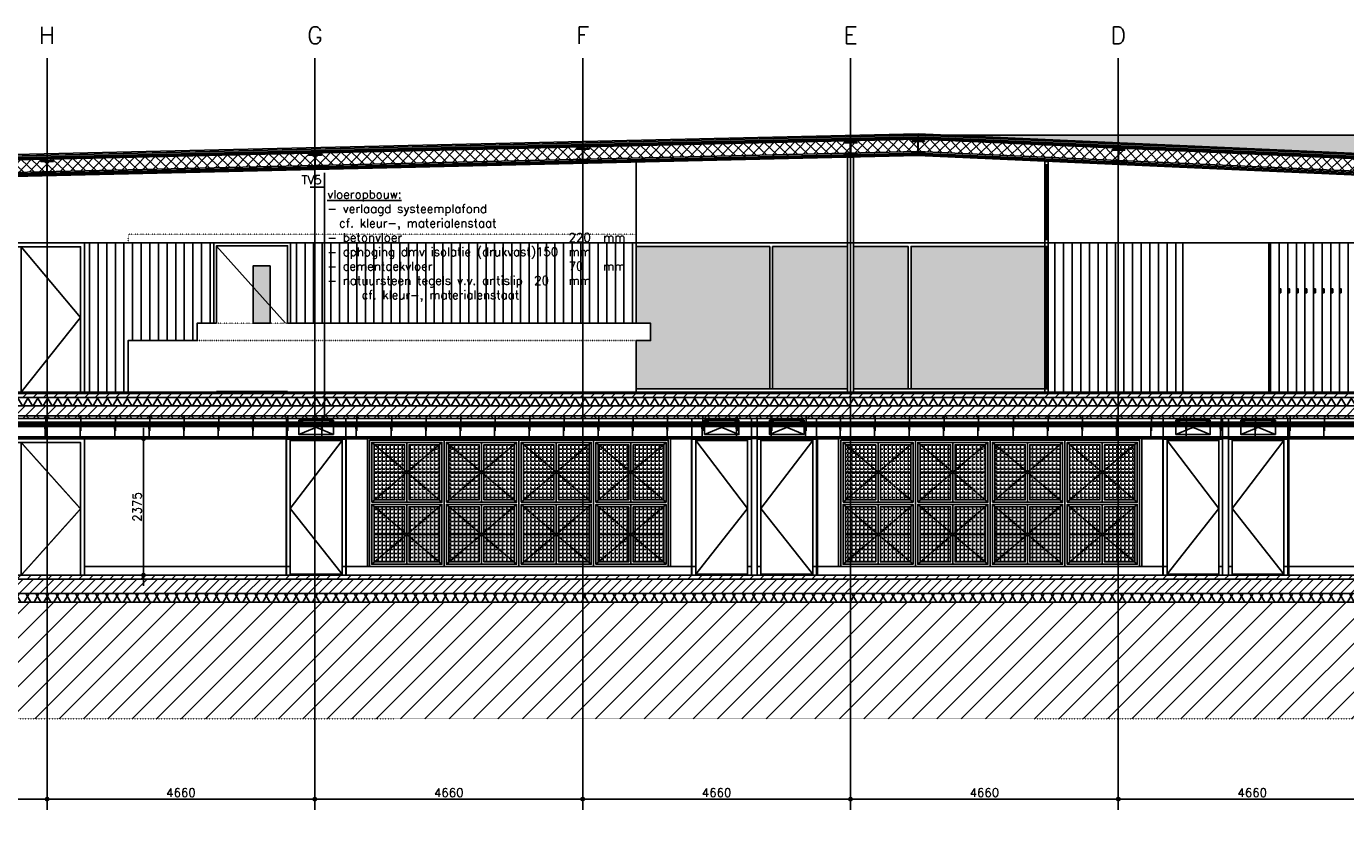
# Model space of a CAD drawing. Header units: millimetres. Extents: x -196137 to 115258, y -76805 to 9942.
# Tile 7 of 56: x -17298 to 5657, y -74082 to -60252. Entities that reach past the tile are written whole.
import ezdxf
from ezdxf.lldxf.tags import DXFTag

# ---------------------------------------------------------------- set-up
doc = ezdxf.new("R2010")
doc.units = ezdxf.units.MM
doc.header["$LTSCALE"] = 0.5
doc.header["$PDMODE"] = 3
doc.header["$PDSIZE"] = 100
for name, pattern in [('ACAD_ISO07W100', [3, 0, -3]), ('CENTER2', [28.575, 19.05, -3.175, 3.175, -3.175]), ('HIDDEN2', [4.7625, 3.175, -1.5875])]:
    doc.linetypes.add(name, pattern=pattern)
for name, color, linetype in [('arc. 250', 250, 'Continuous'), ('arc. 253', 253, 'Continuous'), ('arc. 254', 254, 'Continuous'), ('arc. 9', 9, 'Continuous'), ('arc. maaiveld', 12, 'Continuous'), ('brandscheidingen', 250, 'Continuous'), ('inrichting los', 7, 'ACAD_ISO07W100'), ('inrichting terrein', 7, 'ACAD_ISO07W100'), ('maat 1.5mm', 210, 'Continuous'), ('pen 0.05mm', 7, 'Continuous'), ('pen 0.10mm', 6, 'Continuous'), ('pen 0.15mm', 1, 'Continuous'), ('pen 0.20mm', 2, 'Continuous'), ('pen 0.30mm', 3, 'Continuous'), ('stramien', 9, 'CENTER2'), ('tekst 1.5mm', 210, 'Continuous'), ('tekst 3.0mm', 200, 'Continuous'), ('tekstblocks', 6, 'Continuous')]:
    doc.layers.add(name, color=color, linetype=linetype)
doc.layers.add('hulplijn', color=140, linetype='Continuous', plot=False)
doc.styles.add('1.5mm tekst', font='romans.shx', dxfattribs={"height": 1.5})
doc.styles.add('3.0mm tekst', font='romans.shx', dxfattribs={"height": 3})
doc.styles.get("Standard").update_dxf_attribs({"font": 'arial.ttf'})
tags = doc.linetypes.add('WBDBO30', pattern='A,12.7,-5.08,["30",Standard,S=3,R=0,X=-2.54,Y=-1.27],-6.35', length=24.13).pattern_tags.tags
tags[6] = DXFTag(74, 10)
doc.dimstyles.new('1.5mm maat', dxfattribs={"dimscale": 0, "dimtxt": 1.5, "dimasz": 0.75, "dimexe": 1.25, "dimexo": 0.625, "dimgap": 0.375, "dimtad": 1, "dimdec": 0, "dimtxsty": '1.5mm tekst', "dimblk": 'dot maatlijn-GVA', "dimcen": 2.5, "dimse1": 1, "dimse2": 1, "dimclrd": 7, "dimclrt": 256, "dimadec": 0, "dimazin": 0, "dimtfac": 1, "dimtdec": 0, "dimtmove": 0, "dimatfit": 3, "dimfxl": 1, "dimarcsym": 0})
pattern_1 = [(45, (-1501.06, -25000), (-89.80256, 89.80256), [])]
pattern_2 = [(0, (0, 0), (0, 69.85), [50.8, -19.05]), (90, (0, 0), (-69.85, 4e-15), [50.8, -19.05])]
pattern_3 = [(90, (0, 0), (-150, 9e-15), [])]

# ---------------------------------------------------------------- blocks, each defined once
blk = doc.blocks.new('*U230')
at = {"layer": 'arc. 9'}
h = blk.add_hatch(dxfattribs=at)
h.set_pattern_fill('_USER', color=256, scale=149.952496, angle=59.9971, style=0, pattern_type=0)
h.set_pattern_definition([(59.9971, (33810.48, 149.97), (-129.8589, 74.9828), [])])
h.paths.add_polyline_path([(0, 0), (0, 150), (34489, 150), (34489, 0)])
h = blk.add_hatch(dxfattribs=at)
h.set_pattern_fill('_USER', color=256, scale=149.952496, angle=119.9971, style=0, pattern_type=0)
h.set_pattern_definition([(119.9971, (33810.48, 149.97), (-129.86644, -74.9697), [])])
h.paths.add_polyline_path([(0, 0), (0, 150), (34489, 150), (34489, 0)])
at = {"layer": 'pen 0.10mm'}
blk.add_lwpolyline([(0, 0), (0, 150), (34489, 150), (34489, 0)], close=True, dxfattribs=at)
blk = doc.blocks.new('*U184')
at = {"layer": 'arc. 9'}
h = blk.add_hatch(color=256, dxfattribs=at)
edge = h.paths.add_edge_path()
edge.add_line((-110, 0), (-110, -11))
edge.add_line((-110, -11), (-21.5, -11))
edge.add_arc((-21.5, -29), 18, 0, 90, ccw=False)
edge.add_line((-3.5, -29), (-3.5, -181))
edge.add_arc((-21.5, -181), 18, -90, 0, ccw=False)
edge.add_line((-21.5, -199), (-110, -199))
edge.add_line((-110, -199), (-110, -210))
edge.add_line((-110, -210), (110, -210))
edge.add_line((110, -210), (110, -199))
edge.add_line((110, -199), (21.5, -199))
edge.add_arc((21.5, -181), 18, 180, 270, ccw=False)
edge.add_line((3.5, -181), (3.5, -29))
edge.add_arc((21.5, -29), 18, 90, 180, ccw=False)
edge.add_line((21.5, -11), (110, -11))
edge.add_line((110, -11), (110, 0))
edge.add_line((110, 0), (-110, 0))
at = {"layer": 'pen 0.20mm'}
blk.add_lwpolyline([(-110, 0), (-110, -11), (-21.5, -11, -0.4142136), (-3.5, -29), (-3.5, -181, -0.4142136), (-21.5, -199), (-110, -199), (-110, -210), (110, -210), (110, -199), (21.5, -199, -0.4142136), (3.5, -181), (3.5, -29, -0.4142136), (21.5, -11), (110, -11), (110, 0)], format="xyb", close=True, dxfattribs=at)
blk = doc.blocks.new('*U456')
at = {"layer": 'pen 0.05mm'}
for p, q in [((217, 2446), (817, 2696)), ((217, 2696), (817, 2446))]:
    blk.add_line(p, q, dxfattribs=at)
for points in [[(0, 2725), (1034, 2725), (1034, 2367), (0, 2367)], [(217, 2446), (817, 2446), (817, 2696), (217, 2696)], [(0, 2367), (67, 2367), (67, 0), (0, 0)], [(67, 2347), (967, 2347), (967, 15), (67, 15)], [(967, 2367), (1034, 2367), (1034, 0), (967, 0)], [(67, 0), (0, 0), (0, 150), (67, 150)], [(1034, 0), (967, 0), (967, 150), (1034, 150)]]:
    blk.add_lwpolyline(points, close=True, dxfattribs=at)
for points in [[(967, 0), (1034, 0), (1034, 2367), (0, 2367), (0, 0), (67, 0), (67, 2347), (967, 2347), (967, 0)], [(67, 2347), (967, 1158), (67, 15)]]:
    blk.add_lwpolyline(points, dxfattribs=at)
blk = doc.blocks.new('dot maatlijn-GVA')
at = {"layer": 'maat 1.5mm'}
h = blk.add_hatch(color=7, dxfattribs=at)
edge = h.paths.add_edge_path()
edge.add_arc((0, 0), 0.4, 0, 360)
at = {"layer": 'maat 1.5mm', "color": 7}
for points in [[(-2.5, 0), (2.5, 0)], [(0, 2.5), (0, -2.5)]]:
    blk.add_lwpolyline(points, dxfattribs=at)
blk.add_circle((0, 0), 0.4, dxfattribs=at)
blk = doc.blocks.new('*D221')
at = {"layer": 'defpoints', "color": 0, "transparency": 16777216}
for p in [(-14609, -67432), (-15259, -69807), (-14609, -69807)]:
    blk.add_point(p, dxfattribs=at)
at = {"layer": 'maat 1.5mm', "color": 7, "lineweight": -2, "transparency": 16777216}
blk.add_line((-15259, -67507), (-15259, -69732), dxfattribs=at)
at = {"layer": 'maat 1.5mm', "color": 7, "lineweight": -2, "transparency": 16777216, "xscale": 75, "yscale": 75, "zscale": 75}
for p, rotation in [((-15259, -67432), 90), ((-15259, -69807), 270)]:
    blk.add_blockref('dot maatlijn-GVA', p, dxfattribs=dict(at, rotation=rotation))
at = {"layer": 'maat 1.5mm', "transparency": 16777216, "insert": (-15372, -68620), "char_height": 150, "attachment_point": 5, "rotation": 90, "style": '1.5mm tekst'}
blk.add_mtext('2375', dxfattribs=at)
blk = doc.blocks.new('*D234')
at = {"layer": 'defpoints', "color": 0, "transparency": 16777216}
for p in [(6362, -60807), (1702, -73707), (1702, -73707)]:
    blk.add_point(p, dxfattribs=at)
at = {"layer": 'maat 1.5mm', "color": 7, "lineweight": -2, "transparency": 16777216}
blk.add_line((6287, -73707), (1777, -73707), dxfattribs=at)
at = {"layer": 'maat 1.5mm', "color": 7, "lineweight": -2, "transparency": 16777216, "xscale": 75, "yscale": 75, "zscale": 75, "rotation": 180}
blk.add_blockref('dot maatlijn-GVA', (1702, -73707), dxfattribs=at)
at = {"layer": 'maat 1.5mm', "color": 7, "lineweight": -2, "transparency": 16777216, "xscale": 75, "yscale": 75, "zscale": 75}
blk.add_blockref('dot maatlijn-GVA', (6362, -73707), dxfattribs=at)
at = {"layer": 'maat 1.5mm', "transparency": 16777216, "insert": (4032, -73595), "char_height": 150, "attachment_point": 5, "style": '1.5mm tekst'}
blk.add_mtext('4660', dxfattribs=at)
blk = doc.blocks.new('*D223')
at = {"layer": 'defpoints', "color": 0, "transparency": 16777216}
for p in [(-2958, -73707), (-2958, -73767), (1702, -73707)]:
    blk.add_point(p, dxfattribs=at)
at = {"layer": 'maat 1.5mm', "color": 7, "lineweight": -2, "transparency": 16777216}
blk.add_line((1627, -73707), (-2883, -73707), dxfattribs=at)
at = {"layer": 'maat 1.5mm', "color": 7, "lineweight": -2, "transparency": 16777216, "xscale": 75, "yscale": 75, "zscale": 75, "rotation": 180}
blk.add_blockref('dot maatlijn-GVA', (-2958, -73707), dxfattribs=at)
at = {"layer": 'maat 1.5mm', "color": 7, "lineweight": -2, "transparency": 16777216, "xscale": 75, "yscale": 75, "zscale": 75}
blk.add_blockref('dot maatlijn-GVA', (1702, -73707), dxfattribs=at)
at = {"layer": 'maat 1.5mm', "transparency": 16777216, "insert": (-628, -73595), "char_height": 150, "attachment_point": 5, "style": '1.5mm tekst'}
blk.add_mtext('4660', dxfattribs=at)
blk = doc.blocks.new('*D224')
at = {"layer": 'defpoints', "color": 0, "transparency": 16777216}
for p in [(-7618, -73707), (-7618, -73707), (-2958, -73767)]:
    blk.add_point(p, dxfattribs=at)
at = {"layer": 'maat 1.5mm', "color": 7, "lineweight": -2, "transparency": 16777216}
blk.add_line((-3033, -73707), (-7543, -73707), dxfattribs=at)
at = {"layer": 'maat 1.5mm', "color": 7, "lineweight": -2, "transparency": 16777216, "xscale": 75, "yscale": 75, "zscale": 75, "rotation": 180}
blk.add_blockref('dot maatlijn-GVA', (-7618, -73707), dxfattribs=at)
at = {"layer": 'maat 1.5mm', "color": 7, "lineweight": -2, "transparency": 16777216, "xscale": 75, "yscale": 75, "zscale": 75}
blk.add_blockref('dot maatlijn-GVA', (-2958, -73707), dxfattribs=at)
at = {"layer": 'maat 1.5mm', "transparency": 16777216, "insert": (-5288, -73595), "char_height": 150, "attachment_point": 5, "style": '1.5mm tekst'}
blk.add_mtext('4660', dxfattribs=at)
blk = doc.blocks.new('*D225')
at = {"layer": 'defpoints', "color": 0, "transparency": 16777216}
for p in [(-12278, -73707), (-12278, -73707), (-7618, -73707)]:
    blk.add_point(p, dxfattribs=at)
at = {"layer": 'maat 1.5mm', "color": 7, "lineweight": -2, "transparency": 16777216}
blk.add_line((-7693, -73707), (-12203, -73707), dxfattribs=at)
at = {"layer": 'maat 1.5mm', "color": 7, "lineweight": -2, "transparency": 16777216, "xscale": 75, "yscale": 75, "zscale": 75, "rotation": 180}
blk.add_blockref('dot maatlijn-GVA', (-12278, -73707), dxfattribs=at)
at = {"layer": 'maat 1.5mm', "color": 7, "lineweight": -2, "transparency": 16777216, "xscale": 75, "yscale": 75, "zscale": 75}
blk.add_blockref('dot maatlijn-GVA', (-7618, -73707), dxfattribs=at)
at = {"layer": 'maat 1.5mm', "transparency": 16777216, "insert": (-9948, -73595), "char_height": 150, "attachment_point": 5, "style": '1.5mm tekst'}
blk.add_mtext('4660', dxfattribs=at)
blk = doc.blocks.new('*D226')
at = {"layer": 'defpoints', "color": 0, "transparency": 16777216}
for p in [(-16938, -73707), (-16938, -73707), (-12278, -73707)]:
    blk.add_point(p, dxfattribs=at)
at = {"layer": 'maat 1.5mm', "color": 7, "lineweight": -2, "transparency": 16777216}
blk.add_line((-12353, -73707), (-16863, -73707), dxfattribs=at)
at = {"layer": 'maat 1.5mm', "color": 7, "lineweight": -2, "transparency": 16777216, "xscale": 75, "yscale": 75, "zscale": 75, "rotation": 180}
blk.add_blockref('dot maatlijn-GVA', (-16938, -73707), dxfattribs=at)
at = {"layer": 'maat 1.5mm', "color": 7, "lineweight": -2, "transparency": 16777216, "xscale": 75, "yscale": 75, "zscale": 75}
blk.add_blockref('dot maatlijn-GVA', (-12278, -73707), dxfattribs=at)
at = {"layer": 'maat 1.5mm', "transparency": 16777216, "insert": (-14608, -73595), "char_height": 150, "attachment_point": 5, "style": '1.5mm tekst'}
blk.add_mtext('4660', dxfattribs=at)
blk = doc.blocks.new('*D227')
at = {"layer": 'defpoints', "color": 0, "transparency": 16777216}
for p in [(-21598, -73707), (-16938, -73707), (-21598, -74082)]:
    blk.add_point(p, dxfattribs=at)
at = {"layer": 'maat 1.5mm', "color": 7, "lineweight": -2, "transparency": 16777216}
blk.add_line((-17013, -73707), (-21523, -73707), dxfattribs=at)
at = {"layer": 'maat 1.5mm', "color": 7, "lineweight": -2, "transparency": 16777216, "xscale": 75, "yscale": 75, "zscale": 75, "rotation": 180}
blk.add_blockref('dot maatlijn-GVA', (-21598, -73707), dxfattribs=at)
at = {"layer": 'maat 1.5mm', "color": 7, "lineweight": -2, "transparency": 16777216, "xscale": 75, "yscale": 75, "zscale": 75}
blk.add_blockref('dot maatlijn-GVA', (-16938, -73707), dxfattribs=at)
at = {"layer": 'maat 1.5mm', "transparency": 16777216, "insert": (-19268, -73595), "char_height": 150, "attachment_point": 5, "style": '1.5mm tekst'}
blk.add_mtext('4660', dxfattribs=at)
blk = doc.blocks.new('aanzicht teamlocker')
at = {"layer": 'arc. 9'}
h = blk.add_hatch(dxfattribs=at)
h.set_pattern_fill('ANGLE', color=256, scale=10)
h.set_pattern_definition(pattern_2)
h.paths.add_polyline_path([(80, 1160), (610, 1160), (610, 2120), (80, 2120)])
h = blk.add_hatch(dxfattribs=at)
h.set_pattern_fill('ANGLE', color=256, scale=10)
h.set_pattern_definition(pattern_2)
h.paths.add_polyline_path([(1220, 1160), (690, 1160), (690, 2120), (1220, 2120)])
h = blk.add_hatch(dxfattribs=at)
h.set_pattern_fill('ANGLE', color=256, scale=10)
h.set_pattern_definition(pattern_2)
h.paths.add_polyline_path([(80, 80), (610, 80), (610, 1040), (80, 1040)])
h = blk.add_hatch(dxfattribs=at)
h.set_pattern_fill('ANGLE', color=256, scale=10)
h.set_pattern_definition(pattern_2)
h.paths.add_polyline_path([(1220, 80), (690, 80), (690, 1040), (1220, 1040)])
at = {"layer": 'pen 0.05mm'}
for p, q in [((80, 1640), (610, 1640)), ((690, 1640), (1220, 1640)), ((80, 560), (610, 560)), ((690, 560), (1220, 560))]:
    blk.add_line(p, q, dxfattribs=at)
for points in [[(40, 2160), (650, 1640), (40, 1120)], [(1260, 2160), (650, 1640), (1260, 1120)], [(40, 1080), (650, 560), (40, 40)], [(1260, 1080), (650, 560), (1260, 40)]]:
    blk.add_lwpolyline(points, dxfattribs=at)
at = {"layer": 'pen 0.10mm'}
for points in [[(0, 2200), (1300, 2200), (1300, 0), (0, 0)], [(40, 1120), (40, 2160), (1260, 2160), (1260, 1120)], [(40, 1120), (650, 1120), (650, 2160), (40, 2160)], [(80, 1160), (610, 1160), (610, 2120), (80, 2120)], [(1260, 1120), (650, 1120), (650, 2160), (1260, 2160)], [(1220, 1160), (690, 1160), (690, 2120), (1220, 2120)], [(1260, 1080), (1260, 40), (40, 40), (40, 1080)], [(40, 40), (650, 40), (650, 1080), (40, 1080)], [(80, 80), (610, 80), (610, 1040), (80, 1040)], [(1260, 40), (650, 40), (650, 1080), (1260, 1080)], [(1220, 80), (690, 80), (690, 1040), (1220, 1040)]]:
    blk.add_lwpolyline(points, close=True, dxfattribs=at)
blk = doc.blocks.new('TV05')
at = {"layer": 'hulplijn'}
for points in [[(0, 0), (0, 2.5)], [(0, 0), (-2.5, 0)]]:
    blk.add_lwpolyline(points, dxfattribs=at)
at = {"layer": 'hulplijn', "insert": (-0.5, 0.5), "char_height": 1.5, "attachment_point": 9, "style": '1.5mm tekst'}
blk.add_mtext_dynamic_manual_height_columns('\\pt6265.5;TV5', width=6266.3931, gutter_width=500, heights=[0], dxfattribs=at)
at = {"layer": 'tekst 1.5mm', "insert": (0.5, -0.5), "char_height": 1.5, "width": 59.9125, "attachment_point": 1, "style": '1.5mm tekst'}
blk.add_mtext('{\\Lvloeropbouw: \\P}- verlaagd systeemplafond \\P  cf. kleur-, materialenstaat^I\\P- betonvloer^I^I^I^I^I220^Imm\\P- ophoging dmv isolatie (drukvast)150^Imm\\P- cementdekvloer^I^I^I^I70^Imm\\P- natuursteen tegels v.v. antislip^I20^Imm\\P^Icf. kleur-, materialenstaat', dxfattribs=at)
blk = doc.blocks.new('aanzicht-liftdeur-verd')
at = {"layer": 'pen 0.05mm', "linetype": 'Continuous'}
for q in [(120, 0), (1020, 0)]:
    blk.add_line((140, 0), q, dxfattribs=at)
at = {"layer": 'pen 0.05mm'}
for points in [[(1400, 2600), (0, 2600), (0, 0), (1400, 0)], [(1100, 2533), (67, 2533), (67, 0), (1100, 0)], [(1333, 2533), (67, 2533), (67, 0), (1333, 0)]]:
    blk.add_lwpolyline(points, close=True, dxfattribs=at)
at = {"layer": 'pen 0.05mm', "linetype": 'HIDDEN2'}
blk.add_lwpolyline([(1100, 2533), (67, 1300), (1100, 0)], dxfattribs=at)
at = {"layer": 'pen 0.05mm', "linetype": 'Continuous'}
blk.add_lwpolyline([(1100, 0), (1333, 0), (1333, 2533), (1100, 2533)], close=True, dxfattribs=at)
blk = doc.blocks.new('*U285')
at = {"layer": 'arc. 9'}
h = blk.add_hatch(dxfattribs=at)
h.set_pattern_fill('_USER', color=256, scale=149.952496, angle=59.9971, style=0, pattern_type=0)
h.set_pattern_definition([(59.99712, (42201.43, 149.97), (-129.8589, 74.9828), [])])
h.paths.add_polyline_path([(0, 0), (0, 150), (42880, 150), (42880, 0)])
h = blk.add_hatch(dxfattribs=at)
h.set_pattern_fill('_USER', color=256, scale=149.952496, angle=119.9971, style=0, pattern_type=0)
h.set_pattern_definition([(119.99712, (42201.43, 149.97), (-129.86644, -74.9697), [])])
h.paths.add_polyline_path([(0, 0), (0, 150), (42880, 150), (42880, 0)])
at = {"layer": 'pen 0.10mm'}
blk.add_lwpolyline([(0, 0), (0, 150), (42880, 150), (42880, 0)], close=True, dxfattribs=at)
blk = doc.blocks.new('aanzicht liftdeur')
at = {"layer": 'pen 0.05mm', "linetype": 'Continuous'}
for q in [(380, 0), (1280, 0)]:
    blk.add_line((1260, 0), q, dxfattribs=at)
at = {"layer": 'pen 0.05mm'}
for points in [[(0, 2375), (1400, 2375), (1400, 0), (0, 0)], [(67, 2308), (1333, 2308), (1333, 0), (67, 0)], [(300, 2308), (1333, 2308), (1333, 0), (300, 0)]]:
    blk.add_lwpolyline(points, close=True, dxfattribs=at)
at = {"layer": 'pen 0.05mm', "linetype": 'Continuous'}
blk.add_lwpolyline([(300, 0), (67, 0), (67, 2308), (300, 2308)], close=True, dxfattribs=at)
at = {"layer": 'pen 0.05mm', "linetype": 'HIDDEN2'}
blk.add_lwpolyline([(300, 2308), (1333, 1154), (300, 0)], dxfattribs=at)

msp = doc.modelspace()

# ---------------------------------------------------------------- hatches: boundary and pattern name
at = {"layer": 'arc. 250'}
h = msp.add_hatch(dxfattribs=at)
h.set_pattern_fill('_USER', color=256, scale=150, angle=90, pattern_type=0)
h.set_pattern_definition(pattern_3)
h.paths.add_polyline_path([(-12704.1, -64022.1), (-6687.9, -64022.1), (-6687.9, -65422.1), (-12704.1, -65422.1)])
h.paths.add_polyline_path([(-15527.9, -66622.1), (-16287.9, -66622.1), (-16287.9, -64022.1), (-14038.1, -64022.1), (-14038.1, -65422.1), (-14327.9, -65422.1), (-14327.9, -65722.1), (-15527.9, -65722.1)])
h = msp.add_hatch(dxfattribs=at)
h.set_pattern_fill('_USER', color=256, scale=150, angle=90, pattern_type=0)
h.set_pattern_definition(pattern_3)
h.paths.add_polyline_path([(9078.5, -64022.1), (10022.1, -64022.1), (10022.1, -66622.1), (9078.5, -66622.1)])
h.paths.add_polyline_path([(7572.1, -64022.1), (4322.1, -64022.1), (4322.1, -66622.1), (7572.1, -66622.1)])
h.paths.add_polyline_path([(482.1, -64022.1), (2822.1, -64022.1), (2822.1, -66622.1), (482.1, -66622.1)])
at = {"layer": 'arc. 253'}
h = msp.add_hatch(color=256, dxfattribs=at)
h.dxf.hatch_style = 1
h.paths.add_polyline_path([(16362.4, -62955.1), (16362.5, -62145.1), (-1781.7, -62145.1)])
at = {"layer": 'arc. 254'}
h = msp.add_hatch(color=256, dxfattribs=at)
h.dxf.hatch_style = 1
h.paths.add_polyline_path([(-6687.9, -64082.1), (-4363.8, -64082.1), (-4363.8, -66562.1), (-6687.9, -66562.1), (-6687.9, -65722.1), (-6437.9, -65722.1), (-6437.9, -65422.1), (-6687.9, -65422.1)])
h = msp.add_hatch(color=256, dxfattribs=at)
h.dxf.hatch_style = 1
h.paths.add_polyline_path([(-2907.1, -66562.1), (-1954.8, -66562.1), (-1954.8, -64082.1), (-2907.1, -64082.1)])
h.paths.add_polyline_path([(-4313.8, -64082.1), (-3008.7, -64082.1), (-3008.7, -66562.1), (-4313.8, -66562.1)])
h = msp.add_hatch(color=256, dxfattribs=at)
h.dxf.hatch_style = 1
h.paths.add_polyline_path([(-1904.8, -66562.1), (422.1, -66562.1), (422.1, -64082.1), (-1904.8, -64082.1)])
h = msp.add_hatch(color=256, dxfattribs=at)
h.dxf.hatch_style = 1
h.paths.add_polyline_path([(-13054.1, -64422.1), (-13354.1, -64422.1), (-13354.1, -65422.1), (-13054.1, -65422.1)])
at = {"layer": 'arc. 9'}
h = msp.add_hatch(dxfattribs=at)
h.set_pattern_fill('ANSI37', color=256, scale=2, angle=1.31993)
h.set_pattern_definition([(46.319929, (-100883.6, -12762.2157), (-4.59236706, 4.38550622), []), (136.319929, (-100883.6, -12762.2157), (-4.38550622, -4.59236706), [])])
h.paths.add_polyline_path([(-26937.6, -62754.8), (-1782.1, -62175.1), (-1782.2, -62185.2), (-26937.4, -62764.8)])
h = msp.add_hatch(dxfattribs=at)
h.set_pattern_fill('ANSI37', color=256, scale=2, angle=-2.55592)
h.set_pattern_definition([(42.44408, (-55672.5517, -8035.4447), (-4.2854265, 4.68589584), []), (132.44408, (-55672.5517, -8035.4447), (-4.68589584, -4.2854265), [])])
h.paths.add_polyline_path([(16361.1, -62985), (-1782.1, -62175.1), (-1782.2, -62185.2), (16360.6, -62995)])
h = msp.add_hatch(dxfattribs=at)
h.set_pattern_fill('ANSI37', color=256, scale=40, angle=1.31993)
h.set_pattern_definition([(46.31993, (24285.2, -19481.55), (-91.84734, 87.71012), []), (136.31993, (24285.2, -19481.55), (-87.71012, -91.84734), [])])
h.paths.add_polyline_path([(-27278.7, -63020.7), (-1784.9, -62433.3), (-1782.5, -62213.2), (-27283.8, -62800.7)])
h = msp.add_hatch(dxfattribs=at)
h.set_pattern_fill('ANSI37', color=256, scale=40, angle=-2.55592)
h.set_pattern_definition([(42.44408, (68755.78, -23200.17), (-85.70853, 93.71792), []), (132.44408, (68755.78, -23200.17), (-93.71792, -85.70853), [])])
h.paths.add_polyline_path([(16696.4, -63258.3), (-1784.9, -62433.3), (-1782.5, -62213.2), (16706.2, -63038.5)])
h = msp.add_hatch(dxfattribs=at)
h.set_pattern_fill('ANSI31', color=256, scale=40)
h.set_pattern_definition([(45, (-1501.06, -24990), (-89.80256, 89.80256), [])])
h.paths.add_polyline_path([(-21522.9, -66712.1), (12966.2, -66712.1), (12966.2, -66642.1), (-21522.9, -66642.1)])
h = msp.add_hatch(dxfattribs=at)
h.set_pattern_fill('ANSI31', color=256, scale=40)
h.set_pattern_definition(pattern_1)
h.paths.add_polyline_path([(-26427.9, -67082.1), (-26297.9, -67082.1), (-26297.9, -67032.1), (15722.1, -67032.1), (15722.1, -67082.1), (15852.1, -67082.1), (15852.1, -66862.1), (-26427.9, -66862.1)])
h = msp.add_hatch(dxfattribs=at)
h.set_pattern_fill('ANSI37', color=256, scale=40)
h.set_pattern_definition([(45, (-1501.06, -25000), (-89.80256, 89.80256), []), (135, (-1501.06, -25000), (-89.80256, -89.80256), [])])
h.paths.add_polyline_path([(-26297.9, -67082.1), (15722.1, -67082.1), (15722.1, -67032.1), (-26297.9, -67032.1)])
h = msp.add_hatch(dxfattribs=at)
h.set_pattern_fill('ANSI31', color=256, scale=40)
h.set_pattern_definition([(45, (-1501.06, -24930), (-89.80256, 89.80256), [])])
h.paths.add_polyline_path([(-26687.9, -69877.1), (16112.1, -69877.1), (16112.1, -69877.1), (16112.1, -70127.1), (15577.1, -70127.1), (-15986.8, -70127.1), (-26687.9, -70127.1)])
h = msp.add_hatch(dxfattribs=at)
h.set_pattern_fill('ANSI31', color=256, scale=40)
h.set_pattern_definition(pattern_1)
h.paths.add_polyline_path([(16002.1, -69807.1), (-26577.9, -69807.1), (-26577.9, -69877.1), (16002.1, -69877.1)])
at = {"layer": 'arc. maaiveld'}
h = msp.add_hatch(color=256, dxfattribs=at)
h.dxf.hatch_style = 1
h.paths.add_polyline_path([(-26937.6, -62754.8), (-1781.1, -62175.1), (-1781.8, -62145.1), (-26938.3, -62724.8)])
h = msp.add_hatch(color=256, dxfattribs=at)
h.dxf.hatch_style = 1
h.paths.add_polyline_path([(16361.1, -62985), (-1782.1, -62175.1), (-1781.8, -62145.1), (16362.4, -62955.1)])
at = {"layer": 'inrichting terrein', "ltscale": 0.5}
h = msp.add_hatch(dxfattribs=at)
h.set_pattern_fill('_USER', color=256, scale=300, angle=45, style=0, pattern_type=0)
h.set_pattern_definition([(45, (0, 0), (-212.132, 212.132), [])])
h.paths.add_polyline_path([(27681.1, -69382.1), (27681.1, -69326.6), (26792.1, -69382.1), (25292.1, -69382.1), (18492.1, -69872.4), (17192.1, -69872.4), (17292.1, -70182.1), (16192.1, -70182.1), (16192.1, -70277.1), (15465.5, -70277.1), (-26762.7, -70277.1), (-26775.9, -70222.1), (-28767.9, -70222.1), (-28767.9, -70182.1), (-28767.9, -69877.1), (-31644.2, -69872.1), (-34556.8, -69877.1), (-34556.8, -72307.1), (27681.1, -72307.1)])

# ---------------------------------------------------------------- linework, layer by layer
at = {"layer": 'arc. maaiveld'}
for points in [[(-26937.6, -62754.8), (-1781.1, -62175.1), (-1781.8, -62145.1), (-26938.3, -62724.8)], [(16361.1, -62985), (-1782.1, -62175.1), (-1781.8, -62145.1), (16362.4, -62955.1)]]:
    msp.add_lwpolyline(points, close=True, dxfattribs=at)
at = {"layer": 'brandscheidingen', "linetype": 'WBDBO30', "const_width": 100}
msp.add_lwpolyline([(-27800, -67182.1), (16890, -67182.1)], dxfattribs=at)
at = {"layer": 'hulplijn'}
for points in [[(-27387.9, -62712.1), (-1781.5, -62122.1), (16812.1, -62952.1)], [(17868.4, -66642.1), (-27053.8, -66642.1)]]:
    msp.add_lwpolyline(points, dxfattribs=at)
for points in [[(-15527.9, -66622.1), (-16287.9, -66622.1), (-16287.9, -64022.1), (-14038.1, -64022.1), (-14038.1, -65422.1), (-14327.9, -65422.1), (-14327.9, -65722.1), (-15527.9, -65722.1)], [(-12704.1, -64022.1), (-6687.9, -64022.1), (-6687.9, -65422.1), (-12704.1, -65422.1)], [(482.1, -64022.1), (2822.1, -64022.1), (2822.1, -66622.1), (482.1, -66622.1)], [(7572.1, -64022.1), (4322.1, -64022.1), (4322.1, -66622.1), (7572.1, -66622.1)]]:
    msp.add_lwpolyline(points, close=True, dxfattribs=at)
at = {"layer": 'inrichting los', "ltscale": 0.5}
for points in [[(-15527.9, -64022.1), (-6687.9, -64022.1), (-6687.9, -63868.7), (-15527.9, -63868.7)], [(-6437.9, -65722.1), (-14327.9, -65722.1), (-14327.9, -65422.1), (-6437.9, -65422.1)], [(-15527.9, -66622.1), (-6687.9, -66622.1), (-6687.9, -65722.1), (-14327.9, -65722.1), (-15527.9, -65722.1)]]:
    msp.add_lwpolyline(points, close=True, dxfattribs=at)
at = {"layer": 'inrichting terrein'}
msp.add_lwpolyline([(27681.1, -69382.1), (27681.1, -69326.6), (26792.1, -69382.1), (25292.1, -69382.1), (18492.1, -69872.4), (17192.1, -69872.4), (17292.1, -70182.1), (16192.1, -70182.1), (16192.1, -70277.1), (15465.5, -70277.1), (15465.5, -70277.1), (-26762.7, -70277.1), (-26762.7, -70277.1), (-26775.9, -70222.1), (-28767.9, -70222.1), (-28767.9, -70182.1), (-28767.9, -69877.1), (-31644.2, -69872.1), (-34556.8, -69877.1), (-34556.8, -72307.1), (27681.1, -72307.1)], close=True, dxfattribs=at)
at = {"layer": 'pen 0.05mm'}
for p, q in [((-1781.7, -62145.1), (16362.5, -62145.1)), ((-26572.9, -67397.1), (15912.1, -67397.1))]:
    msp.add_line(p, q, dxfattribs=at)
at = {"layer": 'pen 0.05mm', "linetype": 'HIDDEN2'}
for p, q in [((-13971.1, -66622.1), (-13988.1, -66622.1)), ((-12754.1, -66622.1), (-12771.1, -66622.1))]:
    msp.add_line(p, q, dxfattribs=at)
at = {"layer": 'pen 0.05mm'}
for points in [[(-21522.9, -62913.1), (-1785.2, -62458.3), (-1785.4, -62483.3), (-21522.9, -62938.1)], [(-6687.9, -64022.1), (-18002.9, -64022.1)], [(-13988.1, -65422.1), (-13988.1, -64072.1), (-12754.1, -64072.1), (-12754.1, -65422.1), (-12704.1, -65422.1), (-12704.1, -64022.1), (-14038.1, -64022.1), (-14038.1, -65422.1), (-13988.1, -65422.1)], [(2822.1, -64022.1), (482.1, -64022.1)], [(-17387.9, -66622.1), (-16354.9, -65322.1), (-17387.9, -64089.1)], [(-13988.1, -64077.1), (-12787.5, -65422.1)], [(-17387.9, -69807.1), (-16354.9, -68653.1), (-17387.9, -67499.1)]]:
    msp.add_lwpolyline(points, dxfattribs=at)
for points in [[(16634.5, -63280.5), (-1785.2, -62458.3), (-1785.4, -62483.3), (16633.4, -63305.5)], [(482.1, -66562.1), (482.1, -62663.5), (422.1, -62663.5), (422.1, -66562.1)], [(-6687.9, -64022.1), (422.1, -64022.1), (422.1, -66622.1), (-6687.9, -66622.1), (-6687.9, -65722.1), (-6437.9, -65722.1), (-6437.9, -65422.1), (-6687.9, -65422.1)], [(2822.1, -66622.1), (9078.5, -66622.1), (9078.5, -64022.1), (2822.1, -64022.1)], [(2822.1, -64022.1), (4322.1, -64022.1), (4322.1, -66622.1), (2822.1, -66622.1)], [(-4363.8, -64082.1), (-6687.9, -64082.1), (-6687.9, -65422.1), (-6437.9, -65422.1), (-6437.9, -65722.1), (-6687.9, -65722.1), (-6687.9, -66562.2), (-4363.8, -66562.2)], [(-4313.8, -64082.1), (-3008.7, -64082.1), (-3008.7, -66562.1), (-4313.8, -66562.1)], [(-2907.1, -66562.1), (-1954.8, -66562.1), (-1954.8, -64082.1), (-2907.1, -64082.1)], [(422.1, -64082.1), (-1904.8, -64082.1), (-1904.8, -66562.2), (422.1, -66562.2)], [(-13054.1, -64422.1), (-13354.1, -64422.1), (-13354.1, -65422.1), (-13054.1, -65422.1)], [(4532.1, -64892.1), (4532.1, -64822.1), (4512.1, -64822.1), (4512.1, -64892.1)], [(4682.1, -64892.1), (4682.1, -64822.1), (4662.1, -64822.1), (4662.1, -64892.1)], [(4832.1, -64892.1), (4832.1, -64822.1), (4812.1, -64822.1), (4812.1, -64892.1)], [(4982.1, -64892.1), (4982.1, -64822.1), (4962.1, -64822.1), (4962.1, -64892.1)], [(5132.1, -64892.1), (5132.1, -64822.1), (5112.1, -64822.1), (5112.1, -64892.1)], [(5282.1, -64892.1), (5282.1, -64822.1), (5262.1, -64822.1), (5262.1, -64892.1)], [(5432.1, -64892.1), (5432.1, -64822.1), (5412.1, -64822.1), (5412.1, -64892.1)], [(5582.1, -64892.1), (5582.1, -64822.1), (5562.1, -64822.1), (5562.1, -64892.1)], [(-6687.9, -66562.1), (-3008.7, -66562.1), (-3008.7, -66622.1), (-6687.9, -66622.1)], [(-2907.1, -66562.1), (422.1, -66562.1), (422.1, -66622.1), (-2907.1, -66622.1)]]:
    msp.add_lwpolyline(points, close=True, dxfattribs=at)
at = {"layer": 'pen 0.10mm', "linetype": 'HIDDEN2'}
msp.add_line((-21522.9, -66622.1), (12966.2, -66622.1), dxfattribs=at)
at = {"layer": 'pen 0.10mm'}
for p, q in [((-16969.7, -67404.2), (-16969.7, -67163)), ((-16959.7, -67297.4), (-16959.7, -67048)), ((-16959.7, -67413.9), (-16959.7, -67172.7)), ((-16949.7, -67307.1), (-16949.7, -67057.7)), ((-16359.7, -67404.2), (-16359.7, -67163)), ((-16349.7, -67297.4), (-16349.7, -67048)), ((-15759.7, -67404.2), (-15759.7, -67163)), ((-15749.7, -67297.4), (-15749.7, -67048)), ((-15159.7, -67404.2), (-15159.7, -67163)), ((-15149.7, -67297.4), (-15149.7, -67048)), ((-14559.7, -67404.2), (-14559.7, -67163)), ((-14549.7, -67297.4), (-14549.7, -67048)), ((-13959.7, -67404.2), (-13959.7, -67163)), ((-13949.7, -67297.4), (-13949.7, -67048)), ((-13359.7, -67404.2), (-13359.7, -67163)), ((-13349.7, -67297.4), (-13349.7, -67048)), ((-12759.7, -67404.2), (-12759.7, -67163)), ((-12749.7, -67297.4), (-12749.7, -67048)), ((-12159.7, -67404.2), (-12159.7, -67163)), ((-12149.7, -67297.4), (-12149.7, -67048)), ((-11559.7, -67404.2), (-11559.7, -67163)), ((-11549.7, -67297.4), (-11549.7, -67048)), ((-10949.7, -67404.2), (-10949.7, -67163)), ((-10939.7, -67297.4), (-10939.7, -67048)), ((-10349.7, -67404.2), (-10349.7, -67163)), ((-10339.7, -67297.4), (-10339.7, -67048)), ((-9749.7, -67404.2), (-9749.7, -67163)), ((-9739.7, -67297.4), (-9739.7, -67048)), ((-9149.7, -67404.2), (-9149.7, -67163)), ((-9139.7, -67297.4), (-9139.7, -67048)), ((-8549.7, -67404.2), (-8549.7, -67163)), ((-8539.7, -67297.4), (-8539.7, -67048)), ((-7949.7, -67404.2), (-7949.7, -67163)), ((-7939.7, -67297.4), (-7939.7, -67048)), ((-7349.7, -67404.2), (-7349.7, -67163)), ((-7339.7, -67297.4), (-7339.7, -67048)), ((-6749.7, -67404.2), (-6749.7, -67163)), ((-6739.7, -67297.4), (-6739.7, -67048)), ((-6149.7, -67404.2), (-6149.7, -67163)), ((-6139.7, -67297.4), (-6139.7, -67048)), ((-5539.7, -67404.2), (-5539.7, -67163)), ((-5529.7, -67297.4), (-5529.7, -67048)), ((-4939.7, -67404.2), (-4939.7, -67163)), ((-4929.7, -67297.4), (-4929.7, -67048)), ((-4339.7, -67404.2), (-4339.7, -67163)), ((-4329.7, -67297.4), (-4329.7, -67048)), ((-3739.7, -67404.2), (-3739.7, -67163)), ((-3729.7, -67297.4), (-3729.7, -67048)), ((-3139.7, -67404.2), (-3139.7, -67163)), ((-3129.7, -67297.4), (-3129.7, -67048)), ((-2539.7, -67404.2), (-2539.7, -67163)), ((-2529.7, -67297.4), (-2529.7, -67048)), ((-1939.7, -67404.2), (-1939.7, -67163)), ((-1929.7, -67297.4), (-1929.7, -67048)), ((-1339.7, -67404.2), (-1339.7, -67163)), ((-1329.7, -67297.4), (-1329.7, -67048)), ((-739.7, -67404.2), (-739.7, -67163)), ((-729.7, -67297.4), (-729.7, -67048)), ((-129.7, -67404.2), (-129.7, -67163)), ((-119.7, -67297.4), (-119.7, -67048)), ((470.3, -67404.2), (470.3, -67163)), ((480.3, -67297.4), (480.3, -67048)), ((1070.3, -67404.2), (1070.3, -67163)), ((1080.3, -67297.4), (1080.3, -67048)), ((1670.3, -67404.2), (1670.3, -67163)), ((1680.3, -67297.4), (1680.3, -67048)), ((2270.3, -67404.2), (2270.3, -67163)), ((2280.3, -67297.4), (2280.3, -67048)), ((2880.3, -67404.2), (2880.3, -67163)), ((2890.3, -67297.4), (2890.3, -67048)), ((3480.3, -67404.2), (3480.3, -67163)), ((3490.3, -67297.4), (3490.3, -67048)), ((4080.3, -67404.2), (4080.3, -67163)), ((4090.3, -67297.4), (4090.3, -67048)), ((4680.3, -67404.2), (4680.3, -67163)), ((4690.3, -67297.4), (4690.3, -67048)), ((5280.3, -67404.2), (5280.3, -67163)), ((5290.3, -67297.4), (5290.3, -67048))]:
    msp.add_line(p, q, dxfattribs=at)
for points in [[(-27278.7, -63020.7), (-1784.9, -62433.3), (-1782.5, -62213.2), (-27283.8, -62800.7)], [(16696.4, -63258.3), (-1784.9, -62433.3), (-1782.5, -62213.2), (16706.2, -63038.5)], [(-3008.7, -62530.5), (-2907.1, -62528.2), (-2907.1, -66622.1), (-3008.7, -66622.1)], [(464.6, -62663.5), (439.6, -62663.5), (439.6, -63962.1), (464.6, -63962.1)], [(464.6, -66562.1), (464.6, -64082.1), (439.6, -64082.1), (439.6, -66562.1)]]:
    msp.add_lwpolyline(points, close=True, dxfattribs=at)
for points in [[(-16952.4, -67201.7), (-16974.7, -67211.7), (-16974.7, -67261.7), (-16952.4, -67271.7)], [(-16942.4, -67211.4), (-16964.7, -67221.4), (-16964.7, -67271.4), (-16942.4, -67281.4)], [(-16342.4, -67201.7), (-16364.7, -67211.7), (-16364.7, -67261.7), (-16342.4, -67271.7)], [(-15742.4, -67201.7), (-15764.7, -67211.7), (-15764.7, -67261.7), (-15742.4, -67271.7)], [(-15142.4, -67201.7), (-15164.7, -67211.7), (-15164.7, -67261.7), (-15142.4, -67271.7)], [(-14542.4, -67201.7), (-14564.7, -67211.7), (-14564.7, -67261.7), (-14542.4, -67271.7)], [(-13942.4, -67201.7), (-13964.7, -67211.7), (-13964.7, -67261.7), (-13942.4, -67271.7)], [(-13342.4, -67201.7), (-13364.7, -67211.7), (-13364.7, -67261.7), (-13342.4, -67271.7)], [(-12742.4, -67201.7), (-12764.7, -67211.7), (-12764.7, -67261.7), (-12742.4, -67271.7)], [(-12142.4, -67201.7), (-12164.7, -67211.7), (-12164.7, -67261.7), (-12142.4, -67271.7)], [(-11542.4, -67201.7), (-11564.7, -67211.7), (-11564.7, -67261.7), (-11542.4, -67271.7)], [(-10932.4, -67201.7), (-10954.7, -67211.7), (-10954.7, -67261.7), (-10932.4, -67271.7)], [(-10332.4, -67201.7), (-10354.7, -67211.7), (-10354.7, -67261.7), (-10332.4, -67271.7)], [(-9732.4, -67201.7), (-9754.7, -67211.7), (-9754.7, -67261.7), (-9732.4, -67271.7)], [(-9132.4, -67201.7), (-9154.7, -67211.7), (-9154.7, -67261.7), (-9132.4, -67271.7)], [(-8532.4, -67201.7), (-8554.7, -67211.7), (-8554.7, -67261.7), (-8532.4, -67271.7)], [(-7932.4, -67201.7), (-7954.7, -67211.7), (-7954.7, -67261.7), (-7932.4, -67271.7)], [(-7332.4, -67201.7), (-7354.7, -67211.7), (-7354.7, -67261.7), (-7332.4, -67271.7)], [(-6732.4, -67201.7), (-6754.7, -67211.7), (-6754.7, -67261.7), (-6732.4, -67271.7)], [(-6132.4, -67201.7), (-6154.7, -67211.7), (-6154.7, -67261.7), (-6132.4, -67271.7)], [(-5522.4, -67201.7), (-5544.7, -67211.7), (-5544.7, -67261.7), (-5522.4, -67271.7)], [(-4922.4, -67201.7), (-4944.7, -67211.7), (-4944.7, -67261.7), (-4922.4, -67271.7)], [(-4322.4, -67201.7), (-4344.7, -67211.7), (-4344.7, -67261.7), (-4322.4, -67271.7)], [(-3722.4, -67201.7), (-3744.7, -67211.7), (-3744.7, -67261.7), (-3722.4, -67271.7)], [(-3122.4, -67201.7), (-3144.7, -67211.7), (-3144.7, -67261.7), (-3122.4, -67271.7)], [(-2522.4, -67201.7), (-2544.7, -67211.7), (-2544.7, -67261.7), (-2522.4, -67271.7)], [(-1922.4, -67201.7), (-1944.7, -67211.7), (-1944.7, -67261.7), (-1922.4, -67271.7)], [(-1322.4, -67201.7), (-1344.7, -67211.7), (-1344.7, -67261.7), (-1322.4, -67271.7)], [(-722.4, -67201.7), (-744.7, -67211.7), (-744.7, -67261.7), (-722.4, -67271.7)], [(-112.4, -67201.7), (-134.7, -67211.7), (-134.7, -67261.7), (-112.4, -67271.7)], [(487.6, -67201.7), (465.3, -67211.7), (465.3, -67261.7), (487.6, -67271.7)], [(1087.6, -67201.7), (1065.3, -67211.7), (1065.3, -67261.7), (1087.6, -67271.7)], [(1687.6, -67201.7), (1665.3, -67211.7), (1665.3, -67261.7), (1687.6, -67271.7)], [(2287.6, -67201.7), (2265.3, -67211.7), (2265.3, -67261.7), (2287.6, -67271.7)], [(2897.6, -67201.7), (2875.3, -67211.7), (2875.3, -67261.7), (2897.6, -67271.7)], [(3497.6, -67201.7), (3475.3, -67211.7), (3475.3, -67261.7), (3497.6, -67271.7)], [(4097.6, -67201.7), (4075.3, -67211.7), (4075.3, -67261.7), (4097.6, -67271.7)], [(4697.6, -67201.7), (4675.3, -67211.7), (4675.3, -67261.7), (4697.6, -67271.7)], [(5297.6, -67201.7), (5275.3, -67211.7), (5275.3, -67261.7), (5297.6, -67271.7)]]:
    msp.add_lwpolyline(points, dxfattribs=at)
at = {"layer": 'pen 0.15mm'}
msp.add_line((-12754.1, -66612.1), (-13988.1, -66612.1), dxfattribs=at)
for points in [[(-27283.8, -62800.7), (-1782.5, -62213.2), (-1782.3, -62195.2), (-27284.2, -62782.7)], [(-26937.6, -62754.8), (-1782.1, -62175.1), (-1782.2, -62185.2), (-26937.4, -62764.8)], [(16706.2, -63038.5), (-1782.5, -62213.2), (-1782.3, -62195.2), (16707, -63020.5)], [(16361.1, -62985), (-1782.1, -62175.1), (-1782.2, -62185.2), (16360.6, -62995)], [(16693.3, -63327.2), (-1785.6, -62502.3), (-1785.4, -62483.3), (16694.1, -63308.2)], [(482.1, -62663.5), (422.1, -62663.5), (422.1, -62603.5), (482.1, -62603.5)], [(482.1, -64022.1), (422.1, -64022.1), (422.1, -63962.1), (482.1, -63962.1)], [(482.1, -64082.1), (422.1, -64082.1), (422.1, -64022.1), (482.1, -64022.1)], [(482.1, -66622.1), (422.1, -66622.1), (422.1, -66562.1), (482.1, -66562.1)], [(482.1, -66622.1), (422.1, -66622.1), (422.1, -66562.1), (482.1, -66562.1)], [(-21522.9, -66712.1), (12966.2, -66712.1), (12966.2, -66642.1), (-21522.9, -66642.1)], [(-26571.9, -67427.1), (15996.1, -67427.1), (15996.1, -67402.1), (-26571.9, -67402.1)], [(-16287.9, -67432.1), (-12777.9, -67432.1), (-12777.9, -69657.1), (-16287.9, -69657.1)], [(-11733.9, -67432.1), (-11364.9, -67432.1), (-11364.9, -69657.1), (-11733.9, -69657.1)], [(-6090.9, -67432.1), (-5721.9, -67432.1), (-5721.9, -69657.1), (-6090.9, -69657.1)], [(-3533.9, -67432.1), (-3164.9, -67432.1), (-3164.9, -69657.1), (-3533.9, -69657.1)], [(2109.1, -67432.1), (2478.1, -67432.1), (2478.1, -69657.1), (2109.1, -69657.1)], [(4666.1, -67432.1), (8878.1, -67432.1), (8878.1, -69657.1), (4666.1, -69657.1)], [(-16287.9, -69807.1), (-12777.9, -69807.1), (-12777.9, -69657.1), (-16287.9, -69657.1)], [(-11733.9, -69807.1), (-5721.9, -69807.1), (-5721.9, -69657.1), (-11733.9, -69657.1)], [(-3533.9, -69807.1), (2478.1, -69807.1), (2478.1, -69657.1), (-3533.9, -69657.1)], [(4666.1, -69807.1), (8878.1, -69807.1), (8878.1, -69657.1), (4666.1, -69657.1)], [(16002.1, -69807.1), (-26577.9, -69807.1), (-26577.9, -69877.1), (16002.1, -69877.1)]]:
    msp.add_lwpolyline(points, close=True, dxfattribs=at)
msp.add_lwpolyline([(-21522.9, -62957.1), (-1785.6, -62502.3), (-1785.4, -62483.3), (-21522.9, -62938.1)], dxfattribs=at)
at = {"layer": 'pen 0.20mm', "linetype": 'HIDDEN2'}
msp.add_line((27681.1, -69807.1), (-34556.8, -69807.1), dxfattribs=at)
at = {"layer": 'pen 0.20mm'}
for points in [[(-6687.9, -65422.1), (-6687.9, -62615.3)], [(-18002.9, -62876), (-18002.9, -66622.1), (-17687.9, -66622.1), (-17687.9, -64022.1), (-16287.9, -64022.1), (-16287.9, -66622.1), (-6687.9, -66622.1), (-6687.9, -65722.1)]]:
    msp.add_lwpolyline(points, dxfattribs=at)
for points in [[(-26427.9, -67082.1), (-26297.9, -67082.1), (-26297.9, -67032.1), (15722.1, -67032.1), (15722.1, -67082.1), (15852.1, -67082.1), (15852.1, -66862.1), (-26427.9, -66862.1)], [(-26687.9, -69877.1), (-26687.9, -69877.1), (-26687.9, -69877.1), (-26687.9, -69877.1), (-26687.9, -69877.1), (-26687.9, -69877.1), (16112.1, -69877.1), (16112.1, -69877.1), (16112.1, -69877.1), (16112.1, -69877.1), (16112.1, -70127.1), (15577.1, -70127.1), (15577.1, -70127.1), (-15986.8, -70127.1), (-15986.8, -70127.1), (-26687.9, -70127.1), (-26687.9, -70127.1), (-26687.9, -70127.1), (-26687.9, -70127.1), (-26687.9, -69877.1), (-26687.9, -69877.1), (-26687.9, -69877.1)]]:
    msp.add_lwpolyline(points, close=True, dxfattribs=at)
at = {"layer": 'pen 0.30mm', "linetype": 'HIDDEN2'}
for p in [(-27241.3, -62776.8), (16664.2, -63013.6)]:
    msp.add_line(p, (-1782.3, -62190.2), dxfattribs=at)
msp.add_lwpolyline([(-27244.9, -62708.8), (-27244.9, -62708.8), (-27243.3, -62778.8), (-1782.3, -62192.2), (16666.2, -63015.7), (16669.3, -62945.7), (16669.3, -62945.7)], dxfattribs=at)
at = {"layer": 'pen 0.30mm'}
msp.add_lwpolyline([(-26297.9, -67082.1), (15722.1, -67082.1), (15722.1, -67032.1), (-26297.9, -67032.1)], close=True, dxfattribs=at)
at = {"layer": 'stramien'}
for p, q in [((-16937.9, -60807.1), (-16937.9, -73707.1)), ((-12277.9, -60807.1), (-12277.9, -73707.1)), ((-7617.9, -60807.1), (-7617.9, -73707.1)), ((-2957.9, -60807.1), (-2957.9, -73707.1)), ((1702.1, -60807.1), (1702.1, -73707.1))]:
    msp.add_line(p, q, dxfattribs=at)
at = {"layer": 'tekstblocks'}
msp.add_lwpolyline([(-12112.2, -63051.3), (-12112.2, -67082.1)], dxfattribs=at)

# ---------------------------------------------------------------- block references
for name, p in [('*U184', (-7617.9, -62377.6)), ('*U184', (-2957.9, -62270.3)), ('*U184', (-1782.8, -62243.2)), ('*U184', (1702.1, -62398.7)), ('*U184', (-16937.9, -62592.4)), ('*U184', (-12277.9, -62485)), ('*U456', (-5716.9, -69807.1)), ('*U456', (2483.1, -69807.1)), ('aanzicht liftdeur', (-17687.9, -69807.1)), ('aanzicht teamlocker', (-11327.9, -69657.1)), ('aanzicht teamlocker', (-10027.9, -69657.1)), ('aanzicht teamlocker', (-8727.9, -69657.1)), ('aanzicht teamlocker', (-7427.9, -69657.1)), ('aanzicht teamlocker', (-3127.9, -69657.1)), ('aanzicht teamlocker', (-1827.9, -69657.1)), ('aanzicht teamlocker', (-527.9, -69657.1)), ('aanzicht teamlocker', (772.1, -69657.1))]:
    msp.add_blockref(name, p)
at = {"rotation": 8.439190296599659e-07}
for name, p in [('*U230', (-21522.9, -66862.1)), ('*U285', (-26687.9, -70277.1))]:
    msp.add_blockref(name, p, dxfattribs=at)
at = {"xscale": -1}
for p in [(-11738.9, -69807.1), (-3548.9, -69807.1), (4651.1, -69807.1)]:
    msp.add_blockref('*U456', p, dxfattribs=at)
at = {"layer": 'pen 0.05mm', "xscale": -1}
msp.add_blockref('aanzicht-liftdeur-verd', (-16287.9, -66622.1), dxfattribs=at)
at = {"layer": 'tekstblocks', "xscale": 100, "yscale": 100, "zscale": 100}
msp.add_blockref('TV05', (-12112.2, -63051.3), dxfattribs=at)

# ---------------------------------------------------------------- texts
at = {"layer": 'tekst 3.0mm', "char_height": 300, "width": 763.995, "attachment_point": 8, "style": '3.0mm tekst'}
for s, insert in [('H', (-16937.9, -60557.1)), ('G', (-12277.9, -60557.1)), ('F', (-7617.9, -60557.1)), ('E', (-2957.9, -60557.1)), ('D', (1702.1, -60557.1))]:
    msp.add_mtext(s, dxfattribs=dict(at, insert=insert))

# ---------------------------------------------------------------- dimensions: what is measured, and where the dimension line sits
at = {"layer": 'maat 1.5mm'}
for base, p1, p2, angle, picture, middle in [((1702.1, -73707.1), (6362.1, -60807.1), (1702.1, -73707.1), 180, '*D234', (4032.1, -73594.6)), ((-15259.1, -69807.1), (-14608.8, -67432.1), (-14608.8, -69807.1), 90, '*D221', (-15371.6, -68619.6)), ((-21597.9, -73707.1), (-16937.9, -73707.1), (-21597.9, -74082.1), 180, '*D227', (-19267.9, -73594.6)), ((-16937.9, -73707.1), (-12277.9, -73707.1), (-16937.9, -73707.1), 180, '*D226', (-14607.9, -73594.6)), ((-12277.9, -73707.1), (-7617.9, -73707.1), (-12277.9, -73707.1), 180, '*D225', (-9947.9, -73594.6)), ((-7617.9, -73707.1), (-2957.9, -73767.1), (-7617.9, -73707.1), 180, '*D224', (-5287.9, -73594.6)), ((-2957.9, -73707.1), (1702.1, -73707.1), (-2957.9, -73767.1), 180, '*D223', (-627.9, -73594.6))]:
    dim = msp.add_linear_dim(base=base, p1=p1, p2=p2, angle=angle, dimstyle='1.5mm maat', dxfattribs=at)
    dim.commit()
    dim.dimension.update_dxf_attribs({"geometry": picture, "text_midpoint": middle})

doc.saveas('drawing.dxf')
